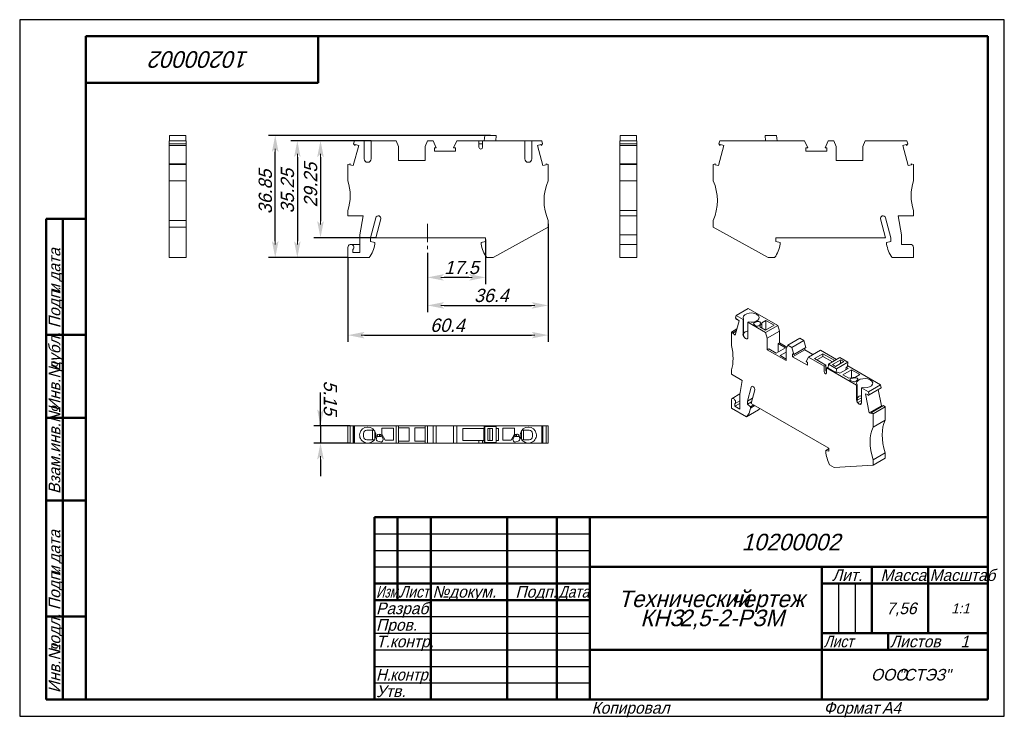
# Model space of a CAD drawing. Header units: millimetres. Extents: x 0 to 297, y 0 to 210.
import ezdxf

# ---------------------------------------------------------------- set-up
doc = ezdxf.new("R2010")
doc.units = ezdxf.units.MM
doc.linetypes.add('CENTER_per1_scale0.172047', pattern=[8.74, 5.4625, -1.0925, 1.0925, -1.0925])
doc.styles.add('TextStyle_1', font='T-FLEX Type A.TTF', dxfattribs={"oblique": 15, "height": 4})
doc.styles.add('TextStyle_2', font='T-FLEX Type A.TTF', dxfattribs={"oblique": 15, "height": 3.5})
doc.styles.add('TextStyle_3', font='T-FLEX Type A.TTF', dxfattribs={"width": 0.744064, "oblique": 15, "height": 3.5})
doc.styles.add('TextStyle_4', font='T-FLEX Type A.TTF', dxfattribs={"width": 0.883061, "oblique": 15, "height": 3.5})
doc.styles.add('TextStyle_5', font='T-FLEX Type A.TTF', dxfattribs={"width": 0.94413, "oblique": 15, "height": 3.5})
doc.styles.add('TextStyle_6', font='T-FLEX Type A.TTF', dxfattribs={"width": 0.98844, "oblique": 15, "height": 3.5})
doc.styles.add('TextStyle_7', font='T-FLEX Type A.TTF', dxfattribs={"oblique": 15, "height": 5})
doc.styles.add('TextStyle_8', font='T-FLEX Type A.TTF', dxfattribs={"oblique": 15, "height": 3})
doc.styles.add('TextStyle_9', font='T-FLEX Type A.TTF', dxfattribs={"oblique": 15, "height": 3.5})
doc.dimstyles.new('DIM_ST_1', dxfattribs={"dimtxt": 4, "dimasz": 5, "dimexe": 2, "dimexo": 0, "dimgap": 0.5, "dimtad": 1, "dimrnd": 0.01, "dimdsep": 46, "dimtxsty": 'TextStyle_1', "dimblk": 'Arrow_3_C7_Status', "dimcen": 0.09, "dimclrd": 7, "dimclre": 7, "dimclrt": 7, "dimazin": 0, "dimtfac": 1, "dimtdec": 0, "dimtmove": 0, "dimatfit": 0, "dimldrblk": 'NONE', "dimfxl": 1, "dimtvp": 1, "dimtolj": 1, "dimarcsym": 0})
doc.dimstyles.new('DIM_ST_2', dxfattribs={"dimtxt": 4, "dimasz": 5, "dimexe": 2, "dimexo": 0, "dimgap": 0.5, "dimtad": 1, "dimrnd": 0.01, "dimdsep": 46, "dimtxsty": 'TextStyle_1', "dimblk": 'Arrow_3_C7_Status', "dimcen": 0.09, "dimclrd": 7, "dimclre": 7, "dimclrt": 7, "dimazin": 0, "dimtfac": 1, "dimtdec": 0, "dimtmove": 0, "dimatfit": 0, "dimldrblk": 'NONE', "dimfxl": 1, "dimtvp": 1, "dimtolj": 1, "dimarcsym": 0})
doc.dimstyles.new('DIM_ST_3', dxfattribs={"dimtxt": 4, "dimasz": 5, "dimexe": 2, "dimexo": 0, "dimgap": 0.5, "dimtad": 1, "dimrnd": 0.01, "dimdsep": 46, "dimtxsty": 'TextStyle_1', "dimblk": 'Arrow_3_C7_Status', "dimcen": 0.09, "dimclrd": 7, "dimclre": 7, "dimclrt": 7, "dimazin": 0, "dimtfac": 1, "dimtdec": 0, "dimtmove": 0, "dimatfit": 0, "dimldrblk": 'NONE', "dimfxl": 1, "dimtvp": 1, "dimtolj": 1, "dimarcsym": 0})

# ---------------------------------------------------------------- blocks, each defined once
blk = doc.blocks.new('Arrow_3_C7_Status')
at = {"color": 7, "linetype": 'Continuous', "lineweight": 0}
blk.add_line((-1, 0), (-0.8, 0), dxfattribs=at)
at = {"color": 7}
blk.add_solid([(-1, -0.2), (0, 0), (-0.8, 0), (-1, 0.2)], dxfattribs=at)
blk = doc.blocks.new('*D5')
at = {"color": 7, "lineweight": -2}
for p, q in [((140.51, 143.71), (140.51, 130.29)), ((123.01, 139.67), (123.01, 130.29)), ((135.51, 132.29), (128.01, 132.29))]:
    blk.add_line(p, q, dxfattribs=at)
at = {"layer": 'Defpoints', "color": 0}
for p in [(140.51, 143.71), (123.01, 139.67), (123.01, 132.29)]:
    blk.add_point(p, dxfattribs=at)
at = {"color": 7, "lineweight": -2, "xscale": 5, "yscale": 5, "zscale": 5, "rotation": 180}
blk.add_blockref('Arrow_3_C7_Status', (123.01, 132.29), dxfattribs=at)
at = {"color": 7, "lineweight": -2, "xscale": 5, "yscale": 5, "zscale": 5}
blk.add_blockref('Arrow_3_C7_Status', (140.51, 132.29), dxfattribs=at)
blk = doc.blocks.new('_None')
blk = doc.blocks.new('*D6')
at = {"color": 7, "lineweight": -2}
for p, q in [((159.41, 148.46), (159.41, 121.86)), ((123.01, 139.67), (123.01, 121.86)), ((128.01, 123.86), (154.41, 123.86))]:
    blk.add_line(p, q, dxfattribs=at)
at = {"layer": 'Defpoints', "color": 0}
for p in [(159.41, 148.46), (123.01, 139.67), (159.41, 123.86)]:
    blk.add_point(p, dxfattribs=at)
at = {"color": 7, "lineweight": -2, "xscale": 5, "yscale": 5, "zscale": 5}
for p, rotation in [((123.01, 123.86), 180), ((159.41, 123.86), 360)]:
    blk.add_blockref('Arrow_3_C7_Status', p, dxfattribs=dict(at, rotation=rotation))
blk = doc.blocks.new('*D7')
at = {"color": 7, "lineweight": -2}
for p, q in [((159.41, 147.46), (159.41, 112.88)), ((99.01, 138.26), (99.01, 112.88)), ((104.01, 114.88), (154.41, 114.88))]:
    blk.add_line(p, q, dxfattribs=at)
at = {"layer": 'Defpoints', "color": 0}
for p in [(159.41, 147.46), (99.01, 138.26), (159.41, 114.88)]:
    blk.add_point(p, dxfattribs=at)
at = {"color": 7, "lineweight": -2, "xscale": 5, "yscale": 5, "zscale": 5}
for p, rotation in [((99.01, 114.88), 180), ((159.41, 114.88), 360)]:
    blk.add_blockref('Arrow_3_C7_Status', p, dxfattribs=dict(at, rotation=rotation))
blk = doc.blocks.new('*D8')
at = {"color": 7, "lineweight": -2}
for p, q in [((106.04, 173.51), (88.74, 173.51)), ((90.74, 168.51), (90.74, 149.26)), ((107.41, 144.26), (88.74, 144.26))]:
    blk.add_line(p, q, dxfattribs=at)
at = {"layer": 'Defpoints', "color": 0}
for p in [(106.04, 173.51), (90.74, 144.26), (107.41, 144.26)]:
    blk.add_point(p, dxfattribs=at)
at = {"color": 7, "lineweight": -2, "xscale": 5, "yscale": 5, "zscale": 5}
for p, rotation in [((90.74, 173.51), 90.00000000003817), ((90.74, 144.26), 270.0000000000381)]:
    blk.add_blockref('Arrow_3_C7_Status', p, dxfattribs=dict(at, rotation=rotation))
blk = doc.blocks.new('*D9')
at = {"color": 7, "lineweight": -2}
for p, q in [((106.04, 173.51), (81.75, 173.51)), ((83.75, 168.51), (83.75, 143.26)), ((99.01, 138.26), (81.75, 138.26))]:
    blk.add_line(p, q, dxfattribs=at)
at = {"layer": 'Defpoints', "color": 0}
for p in [(106.04, 173.51), (83.75, 138.26), (99.01, 138.26)]:
    blk.add_point(p, dxfattribs=at)
at = {"color": 7, "lineweight": -2, "xscale": 5, "yscale": 5, "zscale": 5}
for p, rotation in [((83.75, 173.51), 90.00000000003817), ((83.75, 138.26), 270.0000000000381)]:
    blk.add_blockref('Arrow_3_C7_Status', p, dxfattribs=dict(at, rotation=rotation))
blk = doc.blocks.new('*D10')
at = {"color": 7, "lineweight": -2}
for p, q in [((142.01, 175.11), (75.08, 175.11)), ((77.08, 143.26), (77.08, 170.11)), ((99.01, 138.26), (75.08, 138.26))]:
    blk.add_line(p, q, dxfattribs=at)
at = {"layer": 'Defpoints', "color": 0}
for p in [(77.08, 175.11), (142.01, 175.11), (99.01, 138.26)]:
    blk.add_point(p, dxfattribs=at)
at = {"color": 7, "lineweight": -2, "xscale": 5, "yscale": 5, "zscale": 5}
for p, rotation in [((77.08, 175.11), 90.00000000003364), ((77.08, 138.26), 270.0000000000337)]:
    blk.add_blockref('Arrow_3_C7_Status', p, dxfattribs=dict(at, rotation=rotation))
blk = doc.blocks.new('*D11')
at = {"color": 7, "lineweight": -2}
for p, q in [((90.74, 87.5), (90.74, 97.61)), ((90.74, 92.5), (90.74, 97.5)), ((99.65, 87.5), (88.74, 87.5)), ((90.74, 87.5), (90.74, 82.35)), ((99.65, 82.35), (88.74, 82.35)), ((90.74, 77.35), (90.74, 72.35))]:
    blk.add_line(p, q, dxfattribs=at)
at = {"layer": 'Defpoints', "color": 0}
for p in [(99.65, 87.5), (90.74, 82.35), (99.65, 82.35)]:
    blk.add_point(p, dxfattribs=at)
at = {"color": 7, "lineweight": -2, "xscale": 5, "yscale": 5, "zscale": 5}
for p, rotation in [((90.74, 87.5), 270.0000000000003), ((90.74, 82.35), 90.00000000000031)]:
    blk.add_blockref('Arrow_3_C7_Status', p, dxfattribs=dict(at, rotation=rotation))
blk = doc.blocks.new('_FR1Страница_1')
at = {"color": 7, "linetype": 'Continuous', "lineweight": 25}
for p, q in [((0, 210), (0, 0)), ((297, 210), (0, 210)), ((297, 0), (297, 210)), ((107, 55), (172, 55)), ((107, 50), (172, 50)), ((107, 45), (172, 45)), ((247, 40), (247, 25)), ((252, 40), (252, 25)), ((107, 30), (172, 30)), ((107, 25), (172, 25)), ((107, 20), (172, 20)), ((242, 20), (292, 20)), ((262, 20), (262, 20)), ((107, 15), (172, 15)), ((107, 10), (172, 10)), ((0, 0), (297, 0))]:
    blk.add_line(p, q, dxfattribs=at)
at = {"color": 7, "linetype": 'Continuous', "lineweight": 50}
for p, q in [((20, 5), (20, 205)), ((20, 205), (292, 205)), ((90, 191), (90, 205)), ((292, 205), (292, 5)), ((20, 191), (90, 191)), ((8, 5), (8, 150)), ((8, 150), (20, 150)), ((13, 150), (13, 5)), ((8, 115), (20, 115)), ((8, 90), (20, 90)), ((20, 65), (8, 65)), ((107, 5), (107, 60)), ((107, 60), (292, 60)), ((114, 60), (114, 35)), ((124, 60), (124, 5)), ((147, 60), (147, 5)), ((162, 60), (162, 5)), ((172, 60), (172, 5)), ((172, 45), (292, 45)), ((242, 45), (242, 5)), ((257, 45), (257, 25)), ((274, 45), (274, 25)), ((107, 40), (172, 40)), ((242, 40), (292, 40)), ((107, 35), (172, 35)), ((8, 30), (20, 30)), ((242, 25), (292, 25)), ((262, 25), (262, 20)), ((172, 20), (292, 20)), ((20, 5), (8, 5)), ((292, 5), (20, 5))]:
    blk.add_line(p, q, dxfattribs=at)
at = {"color": 7, "oblique": 15}
for s, height, rotation, style, p in [('10200002', 5, 180, 'TextStyle_7', (69.23, 200.5)), ('дата', 3.5, 90, 'TextStyle_2', (12.25, 131.01)), ('Подп.', 3.5, 90, 'TextStyle_2', (12.25, 117)), ('и', 3.5, 90, 'TextStyle_2', (12.25, 127.51)), ('дубл.', 3.5, 90, 'TextStyle_2', (12.25, 104.01)), ('Инв.№', 3.5, 90, 'TextStyle_2', (12.25, 92)), ('Взам.инв.№', 3.5, 90, 'TextStyle_2', (12.25, 67)), ('дата', 3.5, 90, 'TextStyle_2', (12.25, 46.01)), ('Подп.', 3.5, 90, 'TextStyle_2', (12.25, 32)), ('и', 3.5, 90, 'TextStyle_2', (12.25, 42.51)), ('подл.', 3.5, 90, 'TextStyle_2', (12.25, 19.01)), ('Инв.№', 3.5, 90, 'TextStyle_2', (12.25, 7))]:
    blk.add_text(s, height=height, rotation=rotation, dxfattribs=dict(at, style=style)).set_placement(p)
for s, height, style, p in [('10200002', 5, 'TextStyle_7', (217.77, 50)), ('Лит.', 3.5, 'TextStyle_2', (245.03, 40.76)), ('Масса', 3.5, 'TextStyle_2', (259.65, 40.76)), ('№', 3.5, 'TextStyle_2', (124.5, 35.75)), ('Подп.', 3.5, 'TextStyle_2', (149.53, 35.75)), ('докум.', 3.5, 'TextStyle_2', (129.5, 35.75)), ('Технический', 5, 'TextStyle_7', (180.55, 32.88)), ('чертеж', 5, 'TextStyle_7', (214.51, 32.88)), ('Разраб.', 3.5, 'TextStyle_2', (107.5, 30.75)), ('7,56', 3.5, 'TextStyle_2', (261.41, 30.75)), ('1:1', 3, 'TextStyle_8', (280.99, 31)), ('КНЗ', 5, 'TextStyle_7', (187.22, 27.12)), ('2,5-2-РЗМ', 5, 'TextStyle_7', (199.01, 27.12)), ('Пров.', 3.5, 'TextStyle_2', (107.5, 25.75)), ('Т.контр.', 3.5, 'TextStyle_2', (107.5, 20.75)), ('Листов', 3.5, 'TextStyle_2', (262.5, 20.75)), ('1', 3.5, 'TextStyle_9', (283.78, 20.75)), ('ООО', 3.5, 'TextStyle_2', (256.78, 10.75)), ('"СТЭЗ"', 3.5, 'TextStyle_2', (265.03, 10.75)), ('Утв.', 3.5, 'TextStyle_2', (107.5, 5.75)), ('Копировал', 3.5, 'TextStyle_2', (172.5, 0.75)), ('Формат', 3.5, 'TextStyle_2', (242.5, 0.75)), ('A4', 3.5, 'TextStyle_2', (260.12, 0.75))]:
    blk.add_text(s, height=height, dxfattribs=dict(at, style=style)).set_placement(p)
for s, style, width, p in [('Масштаб', 'TextStyle_6', 0.98844, (274.5, 40.76)), ('Изм.', 'TextStyle_3', 0.744064, (107.5, 35.75)), ('Лист', 'TextStyle_4', 0.883061, (114.5, 35.75)), ('Дата', 'TextStyle_4', 0.883061, (162.5, 35.75)), ('Лист', 'TextStyle_4', 0.883061, (242.5, 20.75)), ('Н.', 'TextStyle_5', 0.94413, (107.5, 10.75)), ('контр.', 'TextStyle_5', 0.94413, (111.75, 10.75))]:
    blk.add_text(s, height=3.5, dxfattribs=dict(at, style=style, width=width)).set_placement(p)
blk = doc.blocks.new('Страница_1')
at = {"color": 7, "linetype": 'Continuous', "lineweight": 20}
for p, q in [((45.073, 172.546), (45.073, 173.508)), ((50.223, 173.508), (45.073, 173.508)), ((45.073, 172.546), (45.073, 172.113)), ((50.223, 172.546), (45.073, 172.546)), ((45.223, 173.508), (45.223, 175.108)), ((45.223, 175.108), (50.073, 175.108)), ((50.073, 173.508), (50.073, 175.108)), ((50.223, 173.508), (50.223, 172.546)), ((50.223, 172.113), (50.223, 172.546)), ((100.714, 172.546), (100.972, 173.508)), ((100.714, 172.546), (101.147, 172.113)), ((103.937, 173.508), (100.972, 173.508)), ((101.147, 172.113), (101.217, 172.376)), ((101.217, 172.376), (102.251, 172.099)), ((103.937, 173.508), (103.937, 168.014)), ((104.937, 173.508), (103.937, 173.508)), ((104.937, 173.508), (105.037, 173.508)), ((105.037, 173.508), (106.037, 173.508)), ((106.037, 168.014), (106.037, 173.508)), ((113.593, 173.508), (106.037, 173.508)), ((113.593, 173.508), (114.312, 171.808)), ((122.312, 171.808), (123.03, 173.508)), ((123.03, 173.508), (124.702, 173.508)), ((125.627, 171.403), (124.702, 173.508)), ((131.821, 173.508), (130.896, 171.403)), ((131.821, 173.508), (138.512, 173.508)), ((138.512, 173.508), (138.512, 171.558)), ((139.612, 173.508), (138.512, 173.508)), ((138.512, 172.56), (139.612, 172.56)), ((139.612, 173.508), (152.386, 173.508)), ((139.612, 171.558), (139.612, 173.508)), ((140.303, 175.108), (140.135, 173.508)), ((143.724, 175.108), (140.303, 175.108)), ((143.584, 173.508), (143.724, 175.108)), ((152.386, 168.014), (152.386, 173.508)), ((153.386, 173.508), (152.386, 173.508)), ((153.486, 173.508), (153.386, 173.508)), ((153.486, 173.508), (154.486, 173.508)), ((154.486, 173.508), (157.452, 173.508)), ((154.486, 173.508), (154.486, 168.014)), ((156.173, 172.099), (157.206, 172.376)), ((157.206, 172.376), (157.277, 172.113)), ((157.71, 172.546), (157.277, 172.113)), ((157.71, 172.546), (157.452, 173.508)), ((181.009, 173.508), (186.159, 173.508)), ((181.009, 173.508), (181.009, 172.546)), ((181.009, 172.546), (186.159, 172.546)), ((181.009, 172.113), (181.009, 172.546)), ((181.159, 175.108), (181.159, 173.508)), ((181.159, 175.108), (186.009, 175.108)), ((186.009, 175.108), (186.009, 173.508)), ((186.159, 172.546), (186.159, 173.508)), ((186.159, 172.546), (186.159, 172.113)), ((211.146, 173.508), (210.888, 172.546)), ((211.321, 172.113), (210.888, 172.546)), ((211.146, 173.508), (236.776, 173.508)), ((211.392, 172.376), (211.321, 172.113)), ((212.425, 172.099), (211.392, 172.376)), ((224.874, 175.108), (228.295, 175.108)), ((225.014, 173.508), (224.874, 175.108)), ((228.295, 175.108), (228.463, 173.508)), ((237.701, 171.403), (236.776, 173.508)), ((243.896, 173.508), (242.971, 171.403)), ((243.896, 173.508), (245.568, 173.508)), ((245.568, 173.508), (246.286, 171.808)), ((254.286, 171.808), (255.005, 173.508)), ((267.626, 173.508), (255.005, 173.508)), ((267.381, 172.376), (266.347, 172.099)), ((267.451, 172.113), (267.381, 172.376)), ((267.451, 172.113), (267.884, 172.546)), ((267.626, 173.508), (267.884, 172.546)), ((45.073, 172.099), (45.073, 172.113)), ((45.073, 172.113), (50.223, 172.113)), ((45.073, 172.099), (45.073, 166.529)), ((50.223, 172.099), (45.073, 172.099)), ((50.223, 172.099), (50.223, 172.113)), ((50.223, 166.529), (50.223, 172.099)), ((102.251, 172.099), (100.614, 165.989)), ((114.312, 167.508), (114.312, 171.808)), ((122.312, 171.808), (122.312, 167.508)), ((125.099, 171.403), (125.627, 171.403)), ((125.099, 170.333), (125.099, 171.403)), ((131.424, 170.333), (125.099, 170.333)), ((130.896, 171.403), (131.424, 171.403)), ((131.424, 170.333), (131.424, 171.403)), ((156.173, 172.099), (157.81, 165.989)), ((181.009, 172.113), (181.009, 172.099)), ((186.159, 172.113), (181.009, 172.113)), ((181.009, 172.099), (186.159, 172.099)), ((181.009, 166.529), (181.009, 172.099)), ((186.159, 172.113), (186.159, 172.099)), ((186.159, 172.099), (186.159, 166.529)), ((210.788, 165.989), (212.425, 172.099)), ((237.174, 170.333), (237.174, 171.403)), ((237.701, 171.403), (237.174, 171.403)), ((237.174, 170.333), (243.499, 170.333)), ((243.499, 171.403), (242.971, 171.403)), ((243.499, 171.403), (243.499, 170.333)), ((246.286, 167.508), (246.286, 171.808)), ((254.286, 171.808), (254.286, 167.508)), ((267.984, 165.989), (266.347, 172.099)), ((45.073, 166.529), (50.223, 166.529)), ((45.073, 166.358), (45.073, 166.529)), ((45.073, 166.358), (50.223, 166.358)), ((45.073, 161.458), (45.073, 166.358)), ((50.223, 166.529), (50.223, 166.358)), ((50.223, 166.358), (50.223, 161.458)), ((99.012, 166.358), (99.651, 166.529)), ((99.012, 166.358), (99.012, 161.458)), ((99.58, 166.266), (99.651, 166.529)), ((104.937, 167.014), (105.037, 167.014)), ((122.312, 167.508), (114.312, 167.508)), ((153.486, 167.014), (153.386, 167.014)), ((159.412, 166.358), (158.773, 166.529)), ((158.773, 166.529), (158.843, 166.266)), ((159.412, 161.458), (159.412, 166.358)), ((181.009, 166.529), (181.009, 166.358)), ((186.159, 166.529), (181.009, 166.529)), ((181.009, 161.458), (181.009, 166.358)), ((186.159, 166.358), (181.009, 166.358)), ((186.159, 166.358), (186.159, 166.529)), ((186.159, 166.358), (186.159, 161.458)), ((209.825, 166.529), (209.186, 166.358)), ((209.186, 166.358), (209.186, 161.458)), ((209.825, 166.529), (209.754, 166.266)), ((246.286, 167.508), (254.286, 167.508)), ((269.018, 166.266), (268.947, 166.529)), ((268.947, 166.529), (269.586, 166.358)), ((269.586, 161.458), (269.586, 166.358)), ((100.614, 165.989), (99.58, 166.266)), ((158.843, 166.266), (157.81, 165.989)), ((209.754, 166.266), (210.788, 165.989)), ((267.984, 165.989), (269.018, 166.266)), ((45.073, 161.458), (50.223, 161.458)), ((45.073, 161.458), (45.073, 149.458)), ((50.223, 161.458), (50.223, 149.458)), ((181.009, 152.458), (181.009, 161.458)), ((186.159, 161.458), (181.009, 161.458)), ((186.159, 152.458), (186.159, 161.458)), ((99.012, 152.458), (99.012, 150.858)), ((181.009, 150.858), (181.009, 152.458)), ((186.159, 152.458), (181.009, 152.458)), ((186.159, 152.458), (186.159, 150.858)), ((269.586, 150.858), (269.586, 152.458)), ((50.223, 149.458), (45.073, 149.458)), ((45.073, 147.458), (45.073, 149.458)), ((50.223, 149.458), (50.223, 147.458)), ((99.012, 150.858), (103.624, 150.858)), ((103.624, 150.858), (102.612, 145.12)), ((107.421, 150.265), (105.812, 144.258)), ((108.94, 149.962), (107.412, 144.258)), ((159.412, 147.458), (159.412, 149.458)), ((186.159, 150.858), (181.009, 150.858)), ((181.009, 145.12), (181.009, 150.858)), ((186.159, 150.858), (186.159, 145.12)), ((209.186, 149.458), (209.186, 147.458)), ((261.186, 144.258), (259.658, 149.962)), ((262.786, 144.258), (261.176, 150.265)), ((264.974, 150.858), (269.586, 150.858)), ((265.986, 145.12), (264.974, 150.858)), ((50.223, 147.458), (45.073, 147.458)), ((45.073, 138.258), (45.073, 147.458)), ((50.223, 147.458), (50.223, 138.258)), ((142.829, 138.258), (159.412, 147.458)), ((209.186, 147.458), (225.768, 138.258)), ((102.612, 139.758), (102.612, 145.12)), ((105.812, 143.158), (105.812, 144.258)), ((107.112, 142.81), (105.812, 143.158)), ((107.112, 142.358), (107.112, 142.81)), ((140.512, 144.258), (107.412, 144.258)), ((140.512, 143.158), (139.212, 142.81)), ((139.212, 142.81), (139.212, 142.358)), ((140.512, 144.258), (140.512, 143.158)), ((181.009, 145.12), (186.159, 145.12)), ((181.009, 142.258), (181.009, 145.12)), ((186.159, 142.258), (186.159, 145.12)), ((228.086, 143.158), (228.086, 144.258)), ((228.086, 144.258), (261.186, 144.258)), ((229.386, 142.81), (228.086, 143.158)), ((229.386, 142.358), (229.386, 142.81)), ((262.786, 143.158), (261.486, 142.81)), ((261.486, 142.81), (261.486, 142.358)), ((262.786, 144.258), (262.786, 143.158)), ((265.986, 142.258), (265.986, 145.12)), ((99.012, 141.358), (99.012, 138.258)), ((99.912, 142.258), (102.612, 142.258)), ((100.512, 140.688), (100.512, 139.758)), ((100.512, 139.758), (102.612, 139.758)), ((181.009, 142.258), (182.009, 142.258)), ((181.009, 142.258), (181.009, 141.358)), ((181.009, 138.258), (181.009, 141.358)), ((186.159, 142.258), (182.009, 142.258)), ((186.159, 142.258), (186.159, 141.358)), ((186.159, 141.358), (186.159, 138.258)), ((265.986, 142.258), (268.686, 142.258)), ((269.586, 138.258), (269.586, 141.358)), ((45.073, 138.258), (50.223, 138.258)), ((99.012, 138.258), (105.453, 138.258)), ((140.871, 138.258), (142.829, 138.258)), ((181.009, 138.258), (186.159, 138.258)), ((225.768, 138.258), (227.727, 138.258)), ((263.145, 138.258), (269.586, 138.258)), ((219.724, 122.931), (216.083, 120.829)), ((219.724, 122.931), (228.649, 117.778)), ((216.987, 119.156), (215.829, 114.836)), ((215.9, 120.148), (216.083, 120.829)), ((215.9, 120.148), (216.206, 119.618)), ((218.179, 119.618), (216.083, 120.829)), ((216.206, 119.618), (216.256, 119.804)), ((216.206, 119.618), (216.363, 119.709)), ((216.256, 119.804), (216.987, 119.156)), ((218.179, 119.618), (218.333, 119.707)), ((218.179, 119.618), (218.179, 115.132)), ((218.333, 115.221), (218.333, 119.707)), ((219.818, 118.85), (219.664, 118.761)), ((222.56, 118.959), (221.712, 118.676)), ((222.28, 121.17), (222.351, 121.129)), ((223.45, 118.646), (223.243, 118.853)), ((225.091, 119.302), (223.821, 118.569)), ((225.091, 119.302), (225.091, 116.444)), ((227.566, 117.873), (225.091, 119.302)), ((214.696, 115.791), (216.339, 116.739)), ((216.168, 116.102), (215.098, 115.484)), ((215.148, 115.67), (216.218, 116.288)), ((225.007, 115.676), (219.664, 118.761)), ((219.664, 114.275), (219.664, 118.761)), ((221.466, 118.147), (221.856, 117.757)), ((222.676, 117.63), (222.993, 117.736)), ((223.131, 117.837), (223.478, 118.51)), ((223.821, 118.569), (223.219, 117.402)), ((223.219, 117.402), (224.985, 116.383)), ((223.821, 118.569), (223.821, 117.055)), ((224.985, 116.383), (227.566, 117.873)), ((225.007, 115.676), (228.649, 117.778)), ((229.157, 116.097), (225.515, 113.995)), ((229.157, 116.097), (228.649, 117.778)), ((229.157, 116.097), (229.157, 112.586)), ((214.696, 115.791), (215.148, 115.67)), ((214.696, 115.791), (214.696, 111.79)), ((215.098, 115.484), (215.148, 115.67)), ((215.829, 114.836), (215.098, 115.484)), ((218.886, 113.907), (218.957, 113.866)), ((225.007, 115.676), (225.515, 113.995)), ((225.515, 110.484), (225.515, 113.995)), ((231.68, 111.823), (235.322, 113.926)), ((236.504, 113.243), (232.862, 111.141)), ((236.504, 113.243), (235.322, 113.926)), ((236.504, 113.243), (237.158, 111.147)), ((225.515, 110.484), (225.922, 110.718)), ((231.172, 107.218), (225.515, 110.484)), ((225.922, 110.718), (228.149, 109.432)), ((228.149, 109.432), (230.978, 111.065)), ((228.75, 112.351), (229.157, 112.586)), ((228.75, 112.351), (228.75, 109.779)), ((230.978, 111.065), (228.75, 112.351)), ((231.426, 111.276), (229.157, 112.586)), ((231.172, 110.729), (231.68, 111.823)), ((231.172, 110.729), (231.172, 107.218)), ((231.68, 111.823), (232.862, 111.141)), ((233.516, 109.044), (232.862, 111.141)), ((236.785, 110.489), (233.143, 108.386)), ((237.158, 111.147), (233.516, 109.044)), ((236.785, 110.931), (236.785, 110.489)), ((239.293, 109.041), (236.785, 110.489)), ((241.538, 110.337), (237.896, 108.234)), ((246.404, 107.528), (241.538, 110.337)), ((231.172, 109.79), (229.351, 108.738)), ((229.351, 108.738), (231.172, 107.687)), ((233.143, 108.386), (233.143, 109.26)), ((233.143, 109.26), (233.516, 109.044)), ((237.616, 105.804), (233.143, 108.386)), ((237.896, 108.234), (237.242, 106.893)), ((237.896, 108.234), (242.627, 105.503)), ((242.274, 109.259), (239.763, 107.81)), ((239.763, 107.81), (243.193, 105.83)), ((242.274, 108.484), (240.434, 107.422)), ((242.274, 108.484), (242.274, 109.259)), ((245.838, 107.201), (242.274, 109.259)), ((245.168, 106.814), (242.274, 108.484)), ((247.429, 108.119), (244, 106.139)), ((247.645, 107.464), (245.135, 106.015)), ((249.848, 106.723), (247.429, 108.119)), ((247.645, 107.464), (247.528, 106.246)), ((248.641, 106.889), (247.645, 107.464)), ((214.696, 104.442), (214.696, 103.135)), ((237.242, 106.893), (237.616, 106.678)), ((237.616, 105.804), (237.616, 106.678)), ((242.627, 105.503), (243.193, 105.83)), ((242.627, 105.503), (242.627, 103.911)), ((243.193, 105.055), (243.193, 105.83)), ((243.193, 105.055), (243.405, 104.933)), ((243.193, 104.237), (243.193, 105.055)), ((243.924, 105.354), (243.405, 105.054)), ((243.405, 103.462), (243.405, 105.054)), ((243.405, 105.054), (252.438, 99.839)), ((244, 106.139), (243.881, 104.902)), ((246.32, 103.494), (243.881, 104.902)), ((246.419, 104.743), (244, 106.139)), ((245.135, 106.015), (246.131, 105.44)), ((248.641, 106.889), (246.131, 105.44)), ((246.32, 103.494), (246.419, 104.743)), ((246.419, 104.743), (249.848, 106.723)), ((249.231, 104.468), (247.392, 103.406)), ((247.4, 103.401), (249.91, 104.85)), ((248.319, 102.911), (250.9, 104.401)), ((249.29, 105.208), (249.231, 104.468)), ((249.231, 104.468), (249.24, 104.463)), ((249.749, 105.474), (249.29, 105.208)), ((249.91, 104.85), (249.29, 105.208)), ((249.749, 105.474), (249.848, 106.723)), ((259.661, 99.873), (249.759, 105.591)), ((250.9, 104.401), (250.9, 102.032)), ((250.9, 104.401), (253.375, 102.972)), ((214.696, 103.135), (217.958, 101.252)), ((217.958, 101.252), (217.242, 96.98)), ((246.78, 103.759), (246.32, 103.494)), ((246.78, 103.759), (247.4, 103.401)), ((250.085, 101.891), (248.319, 102.911)), ((252.105, 102.239), (250.085, 101.891)), ((250.663, 101.761), (250.48, 101.578)), ((250.7, 101.104), (251.375, 100.879)), ((252.003, 102.041), (250.837, 101.84)), ((253.375, 102.972), (252.105, 102.239)), ((252.598, 101.905), (252.239, 102.025)), ((252.291, 101.021), (252.781, 101.511)), ((256.61, 101.349), (256.539, 101.39)), ((220.643, 99.218), (219.505, 94.97)), ((221.717, 98.35), (220.636, 94.317)), ((252.592, 99.928), (252.438, 99.839)), ((252.438, 95.353), (252.438, 99.839)), ((252.592, 99.928), (252.592, 95.442)), ((253.923, 98.981), (254.077, 99.071)), ((253.923, 98.981), (256.02, 97.771)), ((253.923, 98.981), (253.923, 94.495)), ((259.661, 99.873), (256.02, 97.771)), ((259.844, 98.982), (256.202, 96.88)), ((259.915, 93.588), (258.92, 98.449)), ((259.661, 99.873), (259.844, 98.982)), ((214.696, 95.379), (214.696, 92.847)), ((217.274, 97.171), (214.883, 95.791)), ((215.783, 94.232), (217.242, 95.074)), ((217.242, 92.602), (217.242, 96.98)), ((221.05, 95.863), (219.505, 94.97)), ((252.773, 95.346), (252.594, 95.407)), ((252.598, 95.598), (252.773, 95.346)), ((253.923, 96.009), (252.773, 95.346)), ((252.839, 94.527), (253.923, 95.153)), ((255.115, 97.142), (255.846, 96.946)), ((255.115, 97.142), (256.273, 91.486)), ((255.846, 96.946), (255.896, 96.703)), ((256.202, 96.88), (255.896, 96.703)), ((256.202, 96.88), (256.02, 97.771)), ((214.696, 92.847), (219.251, 90.218)), ((217.242, 94.317), (215.757, 93.46)), ((215.757, 94.218), (215.757, 93.46)), ((215.757, 93.46), (217.242, 92.602)), ((222.893, 92.32), (219.251, 90.218)), ((219.505, 94.072), (219.505, 94.97)), ((219.505, 94.072), (220.766, 94.8)), ((220.424, 93.257), (219.505, 94.072)), ((220.424, 93.257), (221.448, 93.848)), ((221.768, 93.664), (220.424, 92.888)), ((220.424, 92.888), (220.424, 93.257)), ((244.041, 80.804), (220.636, 94.317)), ((253.216, 94.087), (253.145, 94.128)), ((253.365, 94.025), (253.908, 94.339)), ((256.273, 91.486), (259.915, 93.588)), ((256.954, 91.533), (260.596, 93.636)), ((257.406, 91.133), (261.047, 93.235)), ((260.323, 93.479), (259.915, 93.588)), ((260.596, 93.636), (261.047, 93.235)), ((261.047, 93.235), (261.047, 89.234)), ((257.004, 91.29), (256.273, 91.486)), ((256.954, 91.533), (257.004, 91.29)), ((257.406, 91.133), (256.954, 91.533)), ((257.406, 87.132), (257.406, 91.133)), ((257.406, 87.132), (261.047, 89.234)), ((99.012, 82.349), (99.012, 87.499)), ((99.651, 87.499), (99.012, 87.499)), ((99.651, 82.349), (99.651, 87.499)), ((100.614, 87.499), (99.651, 87.499)), ((100.614, 87.499), (100.614, 82.349)), ((100.614, 87.499), (100.714, 87.499)), ((100.972, 87.499), (100.714, 87.499)), ((100.714, 87.499), (100.714, 82.349)), ((100.972, 87.499), (100.972, 82.349)), ((100.972, 87.499), (113.593, 87.499)), ((104.712, 86.199), (104.937, 86.199)), ((104.937, 87.149), (105.037, 87.149)), ((105.037, 86.199), (104.937, 86.199)), ((106.949, 86.199), (105.037, 86.199)), ((106.461, 83.299), (106.461, 86.199)), ((109.212, 86.849), (109.212, 85.053)), ((112.712, 86.849), (109.212, 86.849)), ((112.712, 83.199), (112.712, 86.849)), ((114.312, 87.499), (113.593, 87.499)), ((113.593, 82.349), (113.593, 87.499)), ((122.312, 87.499), (114.312, 87.499)), ((114.312, 87.499), (114.312, 82.349)), ((117.462, 86.924), (114.312, 86.924)), ((117.462, 82.924), (117.462, 86.924)), ((122.312, 86.924), (119.162, 86.924)), ((119.162, 86.924), (119.162, 82.924)), ((122.312, 87.499), (122.312, 82.349)), ((123.03, 87.499), (122.312, 87.499)), ((124.702, 87.499), (123.03, 87.499)), ((123.03, 82.349), (123.03, 87.499)), ((124.702, 87.499), (125.627, 87.499)), ((124.702, 87.499), (124.702, 82.349)), ((130.896, 87.499), (125.627, 87.499)), ((125.627, 87.499), (125.627, 82.349)), ((130.896, 82.349), (130.896, 87.499)), ((130.896, 87.499), (131.821, 87.499)), ((157.452, 87.499), (131.821, 87.499)), ((131.821, 87.499), (131.821, 82.349)), ((133.662, 86.699), (133.662, 83.149)), ((140.135, 86.699), (133.662, 86.699)), ((140.035, 83.149), (140.035, 86.699)), ((140.135, 86.699), (140.135, 87.349)), ((140.303, 87.349), (140.135, 87.349)), ((143.724, 87.349), (140.303, 87.349)), ((140.303, 87.349), (140.303, 82.499)), ((141.258, 86.699), (141.258, 83.149)), ((142.667, 86.699), (141.258, 86.699)), ((141.839, 83.149), (141.839, 86.699)), ((142.667, 86.699), (142.667, 83.149)), ((143.724, 82.499), (143.724, 87.349)), ((144.462, 86.699), (143.724, 86.699)), ((144.462, 83.149), (144.462, 86.699)), ((145.711, 83.199), (145.711, 86.849)), ((145.711, 86.849), (149.211, 86.849)), ((149.211, 86.849), (149.211, 85.053)), ((151.474, 86.199), (153.386, 86.199)), ((151.962, 83.299), (151.962, 86.199)), ((153.486, 87.149), (153.386, 87.149)), ((153.386, 86.199), (153.486, 86.199)), ((153.711, 86.199), (153.486, 86.199)), ((157.452, 87.499), (157.71, 87.499)), ((157.452, 87.499), (157.452, 82.349)), ((157.81, 87.499), (157.71, 87.499)), ((157.71, 87.499), (157.71, 82.349)), ((157.81, 82.349), (157.81, 87.499)), ((158.773, 87.499), (157.81, 87.499)), ((158.773, 87.499), (159.412, 87.499)), ((158.773, 82.349), (158.773, 87.499)), ((159.412, 82.349), (159.412, 87.499)), ((103.712, 84.299), (103.712, 85.199)), ((104.937, 83.299), (104.712, 83.299)), ((104.937, 83.299), (105.037, 83.299)), ((105.037, 83.299), (106.949, 83.299)), ((107.087, 85.997), (107.087, 85.625)), ((107.087, 85.625), (107.225, 85.735)), ((107.087, 85.625), (107.087, 83.873)), ((107.225, 83.762), (107.087, 83.873)), ((107.087, 83.873), (107.087, 83.501)), ((107.843, 84.639), (107.589, 83.692)), ((107.757, 84.319), (108.562, 84.319)), ((108.855, 84.885), (108.455, 84.992)), ((108.562, 84.319), (108.562, 84.964)), ((108.562, 84.319), (108.962, 84.319)), ((108.962, 84.832), (108.962, 84.319)), ((109.62, 83.668), (109.042, 84.738)), ((109.212, 85.053), (110.214, 83.199)), ((109.551, 83.094), (109.646, 83.448)), ((110.214, 83.199), (112.712, 83.199)), ((148.209, 83.199), (145.711, 83.199)), ((149.211, 85.053), (148.209, 83.199)), ((148.778, 83.448), (148.872, 83.094)), ((149.382, 84.738), (148.804, 83.668)), ((149.462, 84.832), (149.462, 84.319)), ((149.862, 84.319), (149.462, 84.319)), ((149.968, 84.992), (149.568, 84.885)), ((149.862, 84.319), (149.862, 84.964)), ((150.642, 84.319), (149.862, 84.319)), ((150.834, 83.692), (150.581, 84.639)), ((150.642, 84.319), (150.642, 84.411)), ((151.336, 85.625), (151.198, 85.735)), ((151.198, 83.762), (151.336, 83.873)), ((151.336, 85.997), (151.336, 85.625)), ((151.336, 85.625), (151.336, 83.873)), ((151.336, 83.873), (151.336, 83.501)), ((153.386, 83.299), (151.474, 83.299)), ((153.486, 83.299), (153.386, 83.299)), ((153.486, 83.299), (153.711, 83.299)), ((154.711, 84.299), (154.711, 85.199)), ((99.012, 82.349), (99.651, 82.349)), ((100.614, 82.349), (99.651, 82.349)), ((100.714, 82.349), (100.614, 82.349)), ((100.714, 82.349), (100.972, 82.349)), ((103.937, 82.349), (100.972, 82.349)), ((103.937, 82.349), (103.937, 82.567)), ((104.937, 82.349), (103.937, 82.349)), ((104.937, 82.349), (105.037, 82.349)), ((105.037, 82.349), (106.037, 82.349)), ((106.037, 82.567), (106.037, 82.349)), ((113.593, 82.349), (106.037, 82.349)), ((108.063, 82.872), (108.816, 82.67)), ((113.593, 82.349), (114.312, 82.349)), ((114.312, 82.924), (117.462, 82.924)), ((122.312, 82.349), (114.312, 82.349)), ((119.162, 82.924), (122.312, 82.924)), ((122.312, 82.349), (123.03, 82.349)), ((123.03, 82.349), (124.702, 82.349)), ((125.627, 82.349), (124.702, 82.349)), ((130.896, 82.349), (125.627, 82.349)), ((131.821, 82.349), (130.896, 82.349)), ((131.821, 82.349), (138.512, 82.349)), ((133.662, 83.149), (138.512, 83.149)), ((138.512, 82.349), (138.512, 83.149)), ((138.512, 83.149), (139.612, 83.149)), ((138.512, 82.349), (139.612, 82.349)), ((139.612, 83.149), (139.612, 82.349)), ((139.612, 83.149), (140.135, 83.149)), ((139.612, 82.349), (152.386, 82.349)), ((140.135, 82.499), (140.135, 83.149)), ((140.303, 82.499), (140.135, 82.499)), ((143.724, 82.499), (140.303, 82.499)), ((141.258, 83.149), (142.667, 83.149)), ((143.724, 83.149), (144.462, 83.149)), ((149.607, 82.67), (150.361, 82.872)), ((152.386, 82.567), (152.386, 82.349)), ((153.386, 82.349), (152.386, 82.349)), ((153.486, 82.349), (153.386, 82.349)), ((153.486, 82.349), (154.486, 82.349)), ((154.486, 82.349), (154.486, 82.567)), ((154.486, 82.349), (157.452, 82.349)), ((157.71, 82.349), (157.452, 82.349)), ((157.71, 82.349), (157.81, 82.349)), ((158.773, 82.349), (157.81, 82.349)), ((159.412, 82.349), (158.773, 82.349)), ((243.122, 80.152), (244.041, 80.683)), ((244.041, 80.804), (244.041, 79.906)), ((244.041, 79.906), (243.122, 80.152)), ((243.122, 80.152), (243.122, 79.783)), ((261.047, 79.436), (257.406, 77.334)), ((261.047, 77.803), (257.406, 75.701)), ((257.406, 75.701), (257.406, 77.334)), ((261.047, 79.436), (261.047, 77.803)), ((244.295, 75.759), (245.68, 74.959)), ((245.68, 74.959), (257.406, 75.701))]:
    blk.add_line(p, q, dxfattribs=at)
at = {"color": 7, "linetype": 'CENTER_per1_scale0.172047', "lineweight": 9}
blk.add_line((123.012, 148.41), (123.012, 139.67), dxfattribs=at)
at = {"color": 7, "lineweight": 20, "flags": 128}
for points in [[(218.886, 113.907), (218.752, 114.007), (218.636, 114.14), (218.538, 114.3), (218.461, 114.479), (218.404, 114.669), (218.364, 114.861), (218.341, 115.049), (218.333, 115.221)], [(219.532, 113.86), (219.397, 113.804), (219.251, 113.785), (219.102, 113.805), (218.957, 113.866)], [(252.592, 95.442), (252.6, 95.269), (252.623, 95.082), (252.663, 94.889), (252.72, 94.699), (252.797, 94.521), (252.895, 94.361), (253.011, 94.228), (253.145, 94.128)], [(252.598, 95.598), (252.698, 95.888), (252.823, 96.132), (252.973, 96.324), (253.145, 96.459), (253.337, 96.534), (253.545, 96.549), (253.765, 96.504), (253.923, 96.434)], [(253.216, 94.087), (253.361, 94.026), (253.51, 94.005), (253.656, 94.025), (253.791, 94.081)]]:
    blk.add_lwpolyline(points, dxfattribs=at)
at = {"color": 7, "linetype": 'Continuous', "lineweight": 20}
for centre, radius, start, end in [((139.062, 171.558), 0.55, 180, 0), ((104.937, 168.014), 1, 180, 270), ((105.037, 168.014), 1, 270, 360), ((153.386, 168.014), 1, 180, 270), ((153.486, 168.014), 1, 270, 360), ((84.703, 156.958), 15, 342.5424, 17.4576), ((173.16, 155.458), 15, 156.42182, 203.57818), ((195.438, 155.458), 15, 336.42182, 23.57818), ((283.895, 156.958), 15, 162.5424, 197.4576), ((108.194, 150.058), 0.8, 73.31672, 165), ((108.264, 150.143), 0.7, 345, 76.79952), ((260.334, 150.143), 0.7, 103.20048, 195), ((260.404, 150.058), 0.8, 15, 106.68328), ((99.912, 141.358), 0.9, 311.81031, 180.00001), ((97.718, 143.774), 9.5, 324.50968, 351.4318), ((148.606, 143.774), 9.5, 188.5682, 215.49032), ((219.992, 143.774), 9.5, 324.50968, 351.4318), ((270.88, 143.774), 9.5, 188.5682, 215.49032), ((268.686, 141.358), 0.9, 360, 90), ((104.937, 84.749), 2.4, 90, 245.37568), ((104.712, 85.199), 1, 89.99989, 180), ((105.037, 84.749), 2.4, 294.62432, 90), ((153.386, 84.749), 2.4, 90, 245.37568), ((153.486, 84.749), 2.4, 294.62432, 90), ((153.711, 85.199), 1, 0, 90), ((104.712, 84.299), 1, 180.00001, 270), ((108.236, 83.519), 0.67, 165, 255), ((108.326, 84.509), 0.5, 75, 165), ((108.778, 84.595), 0.3, 28.39793, 75), ((109.356, 83.525), 0.3, 345, 28.39793), ((149.067, 83.525), 0.3, 151.60207, 195), ((149.646, 84.595), 0.3, 105, 151.60207), ((150.098, 84.509), 0.5, 15, 105), ((150.187, 83.519), 0.67, 285, 15), ((153.711, 84.299), 1, 270, 360), ((104.937, 84.749), 2.4, 245.37568, 270), ((105.037, 84.749), 2.4, 270, 294.62432), ((108.972, 83.249), 0.6, 255, 345), ((149.452, 83.249), 0.6, 195, 285), ((153.386, 84.749), 2.4, 245.37568, 270), ((153.486, 84.749), 2.4, 270, 294.62432)]:
    blk.add_arc(centre, radius, start, end, dxfattribs=at)
for centre, major_axis, ratio, start_param, end_param in [((220.583, 120.19), (2.4, 0), 0.5773503, 0.7853982, 3.4972154), ((220.654, 120.149), (2.4, 0), 0.5773503, 4.3567662, 7.0685835), ((222.81, 118.709), (0.5, 0), 0.5773503, 0.5235988, 2.0943951), ((220.583, 114.887), (2.4, 0), 0.5773503, 1.9638556, 2.7859699), ((222.047, 118.341), (0.67, 0), 0.5773503, 2.0943951, 3.6651914), ((222.376, 117.93), (0.6, 0), 0.5773503, 3.6651914, 5.2359878), ((222.843, 117.886), (0.3, 0), 0.5773503, 5.2359878, 5.9934244), ((223.191, 118.559), (0.3, 0), 0.5773503, 5.9934244, 6.8067841), ((218.886, 114.724), (-0.5, 0.866), 0.5773503, 0.7853982, 2.3561945), ((218.957, 114.683), (-0.5, 0.866), 0.5773503, 2.3561945, 3.9269908), ((204.578, 113.958), (-7.5, 12.99), 0.5773503, 3.6222982, 4.2316835), ((243.582, 104.013), (-0.275, 0.476), 0.5773503, 0.7853982, 1.8843327), ((243.016, 103.686), (-0.275, 0.476), 0.5773491, 0.7853992, 3.9269918), ((251, 101.404), (0.6, 0), 0.5773503, 2.6179939, 4.1887902), ((250.923, 101.674), (0.3, 0), 0.5773503, 1.8605572, 2.6179939), ((251.71, 101.214), (0.67, 0), 0.5773503, 4.1887902, 5.7595865), ((252.089, 101.875), (0.3, 0), 0.5773503, 1.0471976, 1.8605572), ((254.842, 100.41), (2.4, 0), 0.5773503, 0.7853982, 3.4972154), ((252.348, 101.655), (0.5, 0), 0.5773503, 5.7595865, 7.3303829), ((254.913, 100.37), (2.4, 0), 0.5773503, 4.3567662, 7.0685835), ((221.189, 98.733), (-0.4, 0.693), 0.5773503, 5.2066089, 6.8067841), ((221.239, 98.774), (-0.35, 0.606), 0.5773503, 3.6651914, 5.2673952), ((215.333, 95.011), (-0.45, 0.779), 0.5773503, 3.0859221, 7.0685835), ((253.145, 94.944), (-0.5, 0.866), 0.5773503, 0.7853982, 2.3561945), ((213.782, 97.879), (-4.75, 8.227), 0.5773503, 3.3075678, 3.7774476), ((217.423, 99.981), (-4.75, 8.227), 0.5773503, 3.3075678, 3.4136482), ((253.216, 94.903), (-0.5, 0.866), 0.5773503, 2.3561945, 3.9269908), ((270.768, 78.723), (-7.5, 12.99), 0.5773503, 0.3738813, 1.196915), ((267.127, 76.62), (-7.5, 12.99), 0.5773503, 0.3738813, 1.196915), ((249.765, 77.104), (-4.75, 8.227), 0.5773503, 0.9349414, 1.4048212)]:
    blk.add_ellipse(centre, major_axis=major_axis, ratio=ratio, start_param=start_param, end_param=end_param, dxfattribs=at)
blk.add_blockref('_FR1Страница_1', (0, 0))
at = {"color": 7, "style": 'TextStyle_1', "oblique": 15}
for s, rotation, p in [('29.25', 90, (89.74, 153.453)), ('36.85', 90, (76.08, 151.395)), ('35.25', 90, (82.75, 151.644)), ('5.15', 270, (91.74, 101.183))]:
    blk.add_text(s, height=4, rotation=rotation, dxfattribs=at).set_placement(p)
for s, p in [('17.5', (128.046, 133.29)), ('36.4', (137.068, 124.86)), ('60.4', (123.834, 115.88))]:
    blk.add_text(s, height=4, dxfattribs=at).set_placement(p)
for base, p1, p2, angle, dimstyle, picture, middle, dimtype in [((77.08, 175.108), (99.012, 138.258), (142.014, 175.108), 90, 'DIM_ST_1', '*D10', (77.08, 156.683), 160), ((83.75, 138.258), (106.037, 173.508), (99.012, 138.258), 270, 'DIM_ST_2', '*D9', (83.75, 156.79), 160), ((90.74, 144.258), (106.037, 173.508), (107.412, 144.258), 270, 'DIM_ST_2', '*D8', (90.74, 158.883), 160), ((123.012, 132.29), (140.512, 143.708), (123.012, 139.67), 180, 'DIM_ST_1', '*D5', (131.762, 132.29), 160), ((90.74, 82.349), (99.651, 87.499), (99.651, 82.349), 270, 'DIM_ST_3', '*D11', (90.74, 97.609), 161)]:
    dim = blk.add_linear_dim(base=base, p1=p1, p2=p2, angle=angle, text=' ', dimstyle=dimstyle)
    dim.commit()
    dim.dimension.update_dxf_attribs({"geometry": picture, "text_midpoint": middle, "dimtype": dimtype})
for base, p1, p2, picture, middle in [((159.412, 114.88), (99.012, 138.258), (159.412, 147.458), '*D7', (128.12, 114.88)), ((159.412, 123.86), (123.012, 139.67), (159.412, 148.458), '*D6', (141.212, 123.86))]:
    dim = blk.add_linear_dim(base=base, p1=p1, p2=p2, text=' ', dimstyle='DIM_ST_1')
    dim.commit()
    dim.dimension.update_dxf_attribs({"geometry": picture, "text_midpoint": middle, "dimtype": 160})

msp = doc.modelspace()

# ---------------------------------------------------------------- block references
msp.add_blockref('Страница_1', (0, 0))

doc.saveas('drawing.dxf')
